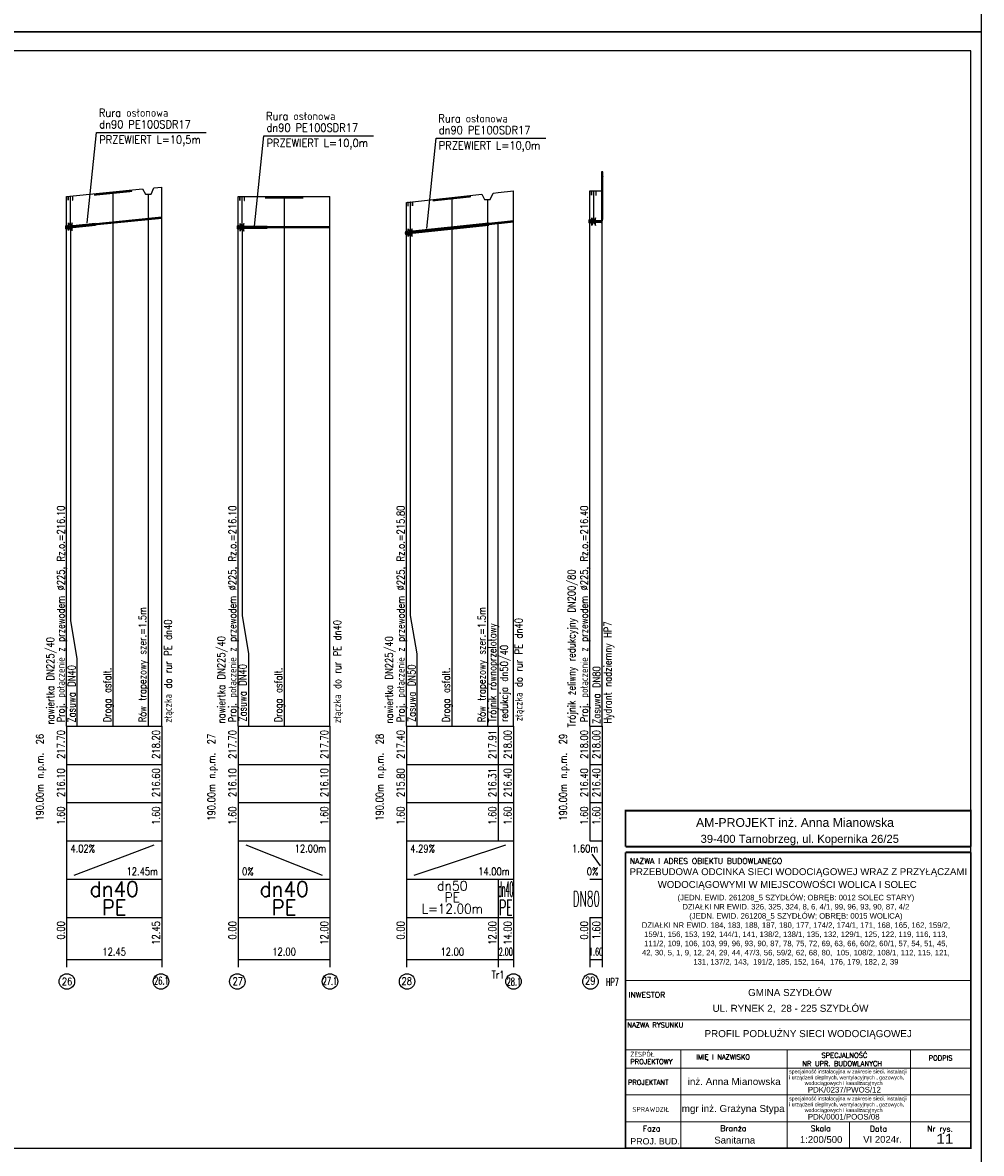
# Model space of a CAD drawing. Extents: x 122 to 1445, y -293 to 2085.
# Tile 14 of 38: x 1070 to 1321, y 304 to 600. Entities that reach past the tile are written whole.
import ezdxf
from ezdxf.enums import TextEntityAlignment as Align

# ---------------------------------------------------------------- set-up
doc = ezdxf.new("R2010")
doc.units = 0
doc.header["$LTSCALE"] = 0.2
doc.header["$MEASUREMENT"] = 0
for name, color, linetype, lineweight in [('!!IS_COPIS', 7, 'CONTINUOUS', 15), ('ARKUSZ_OPIS', 5, 'CONTINUOUS', 30), ('COPIS', 7, 'CONTINUOUS', 13)]:
    doc.layers.add(name, color=color, linetype=linetype, lineweight=lineweight)
for name, color, linetype in [('Armatura', 7, 'CONTINUOUS'), ('Liczby', 7, 'CONTINUOUS'), ('Linie_odn', 7, 'CONTINUOUS'), ('Linie_opisowe', 7, 'CONTINUOUS'), ('Linie_tabeli', 7, 'CONTINUOUS'), ('Odcinki', 7, 'CONTINUOUS'), ('Opis_Arm', 7, 'CONTINUOUS'), ('Opis_PZ', 7, 'CONTINUOUS'), ('Opis_uzbr_n', 7, 'CONTINUOUS'), ('Opis_wl', 7, 'CONTINUOUS'), ('Osie', 7, 'CONTINUOUS'), ('Rury_ochr', 7, 'CONTINUOUS'), ('Teksty', 7, 'CONTINUOUS'), ('Teren_istn', 3, 'CONTINUOUS'), ('Uzbr_nadz', 7, 'CONTINUOUS'), ('warstwa_nr_0', 8, 'CONTINUOUS'), ('Wezly', 7, 'CONTINUOUS')]:
    doc.layers.add(name, color=color, linetype=linetype)
doc.styles.add('LOGO', font='arial.ttf')
doc.styles.add('R', font='arial.ttf')
doc.styles.add('RD', font='arial.ttf', dxfattribs={"width": 1.1})
doc.styles.add('S', font='simplex.shx', dxfattribs={"width": 0.9, "height": 2.1})
doc.styles.get("Standard").update_dxf_attribs({"font": 'txt.shx'})
doc.styles.add('TIMES', font='times.ttf')

msp = doc.modelspace()

# ---------------------------------------------------------------- linework, layer by layer
at = {"layer": 'Armatura'}
for points in [[(1219.1385, 556.05717, 0.05, 0.05, 0), (1220.3607, 556.05717, 0.05, 0.05, 0)], [(1082.24345, 554.68762, 0.05, 0.05, 0), (1083.46565, 554.68762, 0.05, 0.05, 0)], [(1127.14345, 554.58722, 0.05, 0.05, 0), (1128.36565, 554.58722, 0.05, 0.05, 0)], [(1171.14345, 553.19432, 0.05, 0.05, 0), (1172.36565, 553.19432, 0.05, 0.05, 0)]]:
    msp.add_lwpolyline(points, format="xyseb", dxfattribs=at)
for points in [[(1219.1385, 555.05717), (1219.194, 555.05717), (1219.194, 556.05717), (1219.1385, 556.05717)], [(1219.694, 548.10717), (1219.8052, 548.10717), (1219.8052, 556.05717), (1219.694, 556.05717)], [(1220.3052, 555.05717), (1220.3607, 555.05717), (1220.3607, 556.05717), (1220.3052, 556.05717)], [(1082.24345, 553.68762), (1082.29895, 553.68762), (1082.29895, 554.68762), (1082.24345, 554.68762)], [(1082.79895, 546.73762), (1082.91015, 546.73762), (1082.91015, 554.68762), (1082.79895, 554.68762)], [(1083.41015, 553.68762), (1083.46565, 553.68762), (1083.46565, 554.68762), (1083.41015, 554.68762)], [(1127.14345, 553.58722), (1127.19895, 553.58722), (1127.19895, 554.58722), (1127.14345, 554.58722)], [(1127.69895, 546.63722), (1127.81015, 546.63722), (1127.81015, 554.58722), (1127.69895, 554.58722)], [(1128.31015, 553.58722), (1128.36565, 553.58722), (1128.36565, 554.58722), (1128.31015, 554.58722)], [(1171.14345, 552.19432), (1171.19895, 552.19432), (1171.19895, 553.19432), (1171.14345, 553.19432)], [(1171.69895, 545.24432), (1171.81015, 545.24432), (1171.81015, 553.19432), (1171.69895, 553.19432)], [(1172.31015, 552.19432), (1172.36565, 552.19432), (1172.36565, 553.19432), (1172.31015, 553.19432)], [(1082.35455, 545.73762), (1082.35455, 547.73762), (1083.35455, 545.73762), (1083.35455, 547.73762)], [(1127.25455, 545.63722), (1127.25455, 547.63722), (1128.25455, 545.63722), (1128.25455, 547.63722)], [(1219.2496, 547.10717), (1219.2496, 549.10717), (1220.2496, 547.10717), (1220.2496, 549.10717)], [(1171.25455, 544.24432), (1171.25455, 546.24432), (1172.25455, 544.24432), (1172.25455, 546.24432)]]:
    msp.add_lwpolyline(points, close=True, dxfattribs=at)
at = {"layer": 'COPIS'}
msp.add_line((1286.69486, 312.64002), (1286.69486, 305.76042), dxfattribs=at)
at = {"layer": 'COPIS', "color": 7, "lineweight": 40, "const_width": 0.46071}
for points in [[(1228.07627, 384.62137), (1228.07627, 394.04451), (1318.43162, 394.04451), (1318.43162, 384.62137)], [(1228.07627, 384.62137), (1318.43162, 384.62137)], [(1318.43162, 383.14941), (1318.43162, 305.76042), (1228.07627, 305.76042), (1228.07627, 383.14941)], [(1228.07627, 383.14941), (1318.43162, 383.14941)]]:
    msp.add_lwpolyline(points, dxfattribs=at)
at = {"layer": 'COPIS', "color": 7, "lineweight": 13}
for points in [[(1228.07627, 349.6562), (1318.43162, 349.6562)], [(1228.07627, 339.35743), (1318.43162, 339.35743)], [(1228.07627, 331.49503), (1318.43162, 331.49503)], [(1242.53694, 331.49503), (1242.53694, 305.76042)], [(1270.40351, 331.49503), (1270.40351, 305.76042)], [(1302.63438, 331.49503), (1302.63438, 305.76042)], [(1228.07627, 326.65482), (1318.43162, 326.65482)], [(1228.07627, 319.74336), (1318.43162, 319.74336)], [(1228.07627, 312.64002), (1318.43162, 312.64002)]]:
    msp.add_lwpolyline(points, dxfattribs=at)
at = {"layer": 'Linie_opisowe'}
for p, q in [((1093.99475, 555.85622), (1093.99475, 416.13722)), ((1103.21475, 555.28172), (1103.21475, 416.13722)), ((1138.75455, 554.63722), (1138.75455, 416.13722)), ((1182.63455, 554.41022), (1182.63455, 416.13722))]:
    msp.add_line(p, q, dxfattribs=at)
for points in [[(1191.95475, 553.90872), (1191.95475, 459.25722), (1191.95455, 449.25722), (1191.95455, 416.13722)], [(1082.85455, 546.73762), (1082.85455, 443.77722), (1084.55455, 433.77722), (1084.55455, 416.13722)], [(1127.75455, 546.63722), (1127.75455, 445.05722), (1129.45455, 435.05722), (1129.45455, 416.13722)], [(1171.75455, 545.24432), (1171.75455, 445.05722), (1173.45455, 435.05722), (1173.45455, 416.13722)]]:
    msp.add_lwpolyline(points, dxfattribs=at)
at = {"layer": 'Linie_tabeli'}
for p, q in [((1081.85455, 416.13722), (1106.75455, 416.13722)), ((1081.85455, 416.13722), (1081.85455, 386.13722)), ((1081.85455, 416.13722), (1081.85455, 355.13722)), ((1106.75455, 416.13722), (1106.75455, 386.13722)), ((1106.75455, 416.13722), (1106.75455, 355.13722)), ((1126.75455, 416.13722), (1150.75455, 416.13722)), ((1126.75455, 416.13722), (1126.75455, 386.13722)), ((1126.75455, 416.13722), (1126.75455, 355.13722)), ((1150.75455, 416.13722), (1150.75455, 386.13722)), ((1150.75455, 416.13722), (1150.75455, 355.13722)), ((1170.75455, 416.13722), (1198.75455, 416.13722)), ((1170.75455, 416.13722), (1170.75455, 386.13722)), ((1170.75455, 416.13722), (1170.75455, 355.13722)), ((1194.75455, 416.13722), (1194.75455, 386.13722)), ((1198.75455, 416.13722), (1198.75455, 386.13722)), ((1198.75455, 416.13722), (1198.75455, 355.13722)), ((1218.75455, 416.13722), (1221.95455, 416.13722)), ((1218.75455, 416.13722), (1218.75455, 386.13722)), ((1218.75455, 416.13722), (1218.75455, 386.13722)), ((1221.95455, 416.13722), (1221.95455, 386.13722)), ((1221.95455, 416.13722), (1221.95455, 355.13722)), ((1081.85455, 406.13722), (1106.75455, 406.13722)), ((1126.75455, 406.13722), (1150.75455, 406.13722)), ((1170.75455, 406.13722), (1198.75455, 406.13722)), ((1218.75455, 406.13722), (1221.95455, 406.13722)), ((1081.85455, 396.13722), (1106.75455, 396.13722)), ((1126.75455, 396.13722), (1150.75455, 396.13722)), ((1170.75455, 396.13722), (1198.75455, 396.13722)), ((1218.75455, 396.13722), (1221.95455, 396.13722)), ((1081.85455, 386.13722), (1106.75455, 386.13722)), ((1081.85455, 386.13722), (1081.85455, 376.13722)), ((1083.85455, 377.13722), (1104.75455, 385.13722)), ((1106.75455, 386.13722), (1106.75455, 376.13722)), ((1126.75455, 386.13722), (1150.75455, 386.13722)), ((1126.75455, 386.13722), (1126.75455, 376.13722)), ((1128.75455, 385.13722), (1148.75455, 377.13722)), ((1150.75455, 386.13722), (1150.75455, 376.13722)), ((1170.75455, 386.13722), (1198.75455, 386.13722)), ((1170.75455, 386.13722), (1170.75455, 376.13722)), ((1172.75455, 377.13722), (1196.75455, 385.13722)), ((1198.75455, 386.13722), (1198.75455, 376.13722)), ((1218.75455, 386.13722), (1221.95455, 386.13722)), ((1219.25455, 382.63722), (1221.45455, 379.63722)), ((1081.85455, 376.13722), (1106.75455, 376.13722)), ((1106.75455, 376.13722), (1106.75455, 366.13722)), ((1126.75455, 376.13722), (1150.75455, 376.13722)), ((1150.75455, 376.13722), (1150.75455, 366.13722)), ((1170.75455, 376.13722), (1198.75455, 376.13722)), ((1194.75455, 376.13722), (1194.75455, 366.13722)), ((1198.75455, 376.13722), (1198.75455, 366.13722)), ((1218.75455, 376.13722), (1221.95455, 376.13722)), ((1221.95455, 376.13722), (1221.95455, 366.13722)), ((1081.85455, 366.13722), (1106.75455, 366.13722)), ((1081.85455, 366.13722), (1081.85455, 353.13722)), ((1106.75455, 366.13722), (1106.75455, 353.13722)), ((1126.75455, 366.13722), (1150.75455, 366.13722)), ((1126.75455, 366.13722), (1126.75455, 353.13722)), ((1150.75455, 366.13722), (1150.75455, 353.13722)), ((1170.75455, 366.13722), (1198.75455, 366.13722)), ((1170.75455, 366.13722), (1170.75455, 353.13722)), ((1194.75455, 366.13722), (1194.75455, 353.13722)), ((1198.75455, 366.13722), (1198.75455, 353.13722)), ((1218.75455, 366.13722), (1221.95455, 366.13722)), ((1218.75455, 366.13722), (1218.75455, 353.13722)), ((1218.75455, 366.13722), (1218.75455, 355.13722)), ((1221.95455, 366.13722), (1221.95455, 353.13722)), ((1081.85455, 355.13722), (1106.75455, 355.13722)), ((1126.75455, 355.13722), (1150.75455, 355.13722)), ((1170.75455, 355.13722), (1198.75455, 355.13722)), ((1218.75455, 355.13722), (1221.95455, 355.13722))]:
    msp.add_line(p, q, dxfattribs=at)
msp.add_lwpolyline([(146.68012, 305.76042), (1318.43162, 305.76042), (1318.43162, 592.76042), (146.68012, 592.76042)], close=True, dxfattribs=at)
for points in [[(1106.75455, 416.13722), (1106.75455, 557.13722)], [(1198.75455, 416.13722), (1198.75455, 556.13722)], [(1218.75455, 416.13722), (1218.75455, 556.13722)], [(1221.95455, 416.13722), (1221.95455, 556.13722)], [(1081.85455, 416.13722), (1081.85455, 554.63722)], [(1126.75455, 416.13722), (1126.75455, 554.63722)], [(1150.75455, 416.13722), (1150.75455, 554.63722)], [(1170.75455, 416.13722), (1170.75455, 553.13722)], [(1194.75455, 416.13722), (1194.75455, 547.70862)]]:
    msp.add_lwpolyline(points, dxfattribs=at)
for centre in [(1081.93306, 349.36922), (1106.54082, 349.36922), (1126.51657, 349.36922), (1150.74946, 349.36922), (1170.93137, 349.36922), (1198.77443, 349.36922), (1218.91185, 349.36922)]:
    msp.add_circle(centre, 2.02278, dxfattribs=at)
at = {"layer": 'Odcinki'}
for points in [[(1081.85455, 546.73242), (1106.75455, 549.23242), (1106.75455, 549.23722), (1081.85455, 546.73722)], [(1081.85455, 546.54202), (1106.75455, 549.04202), (1106.75455, 549.03722), (1081.85455, 546.53722)], [(1170.75455, 545.26222), (1194.65455, 547.82292), (1194.65455, 547.82922), (1170.75455, 545.26852)], [(1170.75455, 545.01222), (1194.65455, 547.57292), (1194.65455, 547.56672), (1170.75455, 545.00602)], [(1194.85455, 547.84432), (1198.75455, 548.26222), (1198.75455, 548.26852), (1194.85455, 547.85062)], [(1194.85455, 547.59432), (1198.75455, 548.01222), (1198.75455, 548.00602), (1194.85455, 547.58812)], [(1218.7496, 548.29767), (1221.2639, 548.29767), (1221.2639, 548.30717), (1218.7496, 548.30717)], [(1218.7496, 547.91667), (1221.2639, 547.91667), (1221.2639, 547.90717), (1218.7496, 547.90717)], [(1126.75455, 546.73242), (1150.75455, 546.73242), (1150.75455, 546.73722), (1126.75455, 546.73722)], [(1126.75455, 546.54202), (1150.75455, 546.54202), (1150.75455, 546.53722), (1126.75455, 546.53722)]]:
    msp.add_lwpolyline(points, close=True, dxfattribs=at)
at = {"layer": 'Opis_wl'}
for centre, major_axis in [((1081.85455, 546.63722), (0, -0.562)), ((1081.85455, 546.63722), (0, -0.536)), ((1126.75455, 546.63722), (0, -0.562)), ((1126.75455, 546.63722), (0, -0.536)), ((1218.75455, 548.13722), (0, -0.562)), ((1218.75455, 548.13722), (0, -0.536)), ((1170.75455, 545.13722), (0, -0.562)), ((1170.75455, 545.13722), (0, -0.536))]:
    msp.add_ellipse(centre, major_axis=major_axis, ratio=0.4, dxfattribs=at)
at = {"layer": 'Osie'}
for p, q in [((1222.02974, 560.15153), (1222.18214, 560.15153)), ((1081.85455, 546.63722), (1106.75455, 549.13722)), ((1083.45475, 546.79792), (1089.45475, 547.40032)), ((1170.75455, 545.13722), (1194.65455, 547.69792)), ((1172.35455, 545.30862), (1192.35455, 547.45152)), ((1194.85455, 547.71932), (1198.75455, 548.13722)), ((1218.7496, 548.10717), (1221.2639, 548.10717)), ((1221.2639, 548.10717), (1221.4163, 548.10717)), ((1221.42024, 548.10393), (1221.72494, 548.10393)), ((1126.75455, 546.63722), (1150.75455, 546.63722)), ((1128.35455, 546.63722), (1134.35455, 546.63722))]:
    msp.add_line(p, q, dxfattribs=at)
at = {"layer": 'Rury_ochr'}
for p, q in [((1089.45475, 547.61462), (1089.45475, 547.50032)), ((1089.45475, 547.18602), (1089.45475, 547.30032)), ((1192.35455, 547.71342), (1192.35455, 547.58272)), ((1192.35455, 547.18962), (1192.35455, 547.32022)), ((1083.45475, 547.01212), (1083.45475, 546.89792)), ((1083.45475, 546.58362), (1083.45475, 546.69792)), ((1128.35455, 546.85152), (1128.35455, 546.73722)), ((1128.35455, 546.42292), (1128.35455, 546.53722)), ((1134.35455, 546.85152), (1134.35455, 546.73722)), ((1134.35455, 546.42292), (1134.35455, 546.53722)), ((1172.35455, 545.57052), (1172.35455, 545.43992)), ((1172.35455, 545.04672), (1172.35455, 545.17742))]:
    msp.add_line(p, q, dxfattribs=at)
for points in [[(1083.45475, 547.01212), (1089.45475, 547.61462), (1089.45475, 547.62532), (1083.45475, 547.02292)], [(1083.45475, 546.58362), (1089.45475, 547.18602), (1089.45475, 547.17532), (1083.45475, 546.57292)], [(1172.35455, 545.57052), (1192.35455, 547.71342), (1192.35455, 547.72652), (1172.35455, 545.58362)], [(1172.35455, 545.04672), (1192.35455, 547.18962), (1192.35455, 547.17652), (1172.35455, 545.03362)], [(1128.35455, 546.85152), (1134.35455, 546.85152), (1134.35455, 546.86222), (1128.35455, 546.86222)], [(1128.35455, 546.42292), (1134.35455, 546.42292), (1134.35455, 546.41222), (1128.35455, 546.41222)]]:
    msp.add_lwpolyline(points, close=True, dxfattribs=at)
at = {"layer": 'Teksty'}
for p, q in [((1087.25609, 547.78692), (1089.68599, 571.43048)), ((1089.68599, 571.43048), (1118.3799, 571.43048)), ((1130.99668, 546.91925), (1133.42658, 570.56282)), ((1133.42658, 570.56282), (1162.12049, 570.56282)), ((1176.07038, 546.28815), (1178.50028, 569.93172)), ((1178.50028, 569.93172), (1207.19419, 569.93172))]:
    msp.add_line(p, q, dxfattribs=at)
at = {"layer": 'Teren_istn'}
for points in [[(1081.85455, 554.63722), (1101.71475, 556.63122), (1102.46475, 555.28182), (1103.96475, 555.28182), (1104.71475, 556.93242), (1106.75455, 557.13722)], [(1170.75455, 553.13722), (1190.45475, 555.24792), (1191.20475, 553.90862), (1192.70475, 553.90862), (1193.45475, 555.56942), (1194.75455, 555.70862), (1198.75455, 556.13722)], [(1218.75455, 556.13722), (1221.95455, 556.13722)], [(1126.75455, 554.63722), (1150.75455, 554.63722)]]:
    msp.add_lwpolyline(points, dxfattribs=at)
at = {"layer": 'Uzbr_nadz'}
for points in [[(1088.99475, 555.10412, 0.5, 0.5, 0), (1098.99475, 556.10812, 0.5, 0.5, 0)], [(1133.75455, 554.38722, 0.5, 0.5, 0), (1143.75455, 554.38722, 0.5, 0.5, 0)], [(1177.63455, 553.62432, 0.5, 0.5, 0), (1187.63455, 554.69582, 0.5, 0.5, 0)]]:
    msp.add_lwpolyline(points, format="xyseb", dxfattribs=at)
at = {"layer": 'warstwa_nr_0'}
for points in [[(121.68012, 597.76042), (1321.17346, 597.76042), (1321.17346, 894.76042), (121.68012, 894.76042)], [(121.68012, 300.76042), (1321.17346, 300.76042), (1321.17346, 597.76042), (121.68012, 597.76042)]]:
    msp.add_lwpolyline(points, close=True, dxfattribs=at)
at = {"layer": 'Wezly'}
for p, q in [((1194.75455, 547.83992), (1194.65455, 547.82922)), ((1194.75455, 547.83362), (1194.65455, 547.82292)), ((1194.65455, 547.82922), (1194.65455, 547.56672)), ((1194.65455, 547.57292), (1194.75455, 547.58362)), ((1194.65455, 547.56672), (1194.75455, 547.57742)), ((1194.85455, 547.85062), (1194.75455, 547.83992)), ((1194.85455, 547.84432), (1194.75455, 547.83362)), ((1194.75455, 547.58362), (1194.85455, 547.59432)), ((1194.75455, 547.57742), (1194.85455, 547.58812)), ((1194.85455, 547.58812), (1194.85455, 547.85062)), ((1221.72494, 548.33253), (1221.72494, 547.87533)), ((1221.86214, 548.67533), (1222.04494, 548.67533))]:
    msp.add_line(p, q, dxfattribs=at)
for points in [[(1221.80114, 561.10393), (1222.10594, 561.10393), (1222.10594, 561.15393), (1221.80114, 561.15393)], [(1221.87734, 548.67533), (1221.87734, 561.10393), (1221.86974, 561.10393), (1221.86974, 548.67533)], [(1222.02974, 548.67533), (1222.02974, 561.10393), (1222.03734, 561.10393), (1222.03734, 548.67533)], [(1222.02974, 560.34203), (1222.18214, 560.34203), (1222.18214, 560.36103), (1222.02974, 560.36103)], [(1222.02974, 559.96103), (1222.18214, 559.96103), (1222.18214, 559.94203), (1222.02974, 559.94203)], [(1221.2639, 548.29767), (1221.4163, 548.29767), (1221.4163, 548.31667), (1221.2639, 548.31667)], [(1221.2639, 547.91667), (1221.4163, 547.91667), (1221.4163, 547.89767), (1221.2639, 547.89767)], [(1221.26784, 548.29443), (1221.57254, 548.29443), (1221.57254, 548.31343), (1221.26784, 548.31343)], [(1221.26784, 547.91343), (1221.57254, 547.91343), (1221.57254, 547.89443), (1221.26784, 547.89443)], [(1221.57254, 548.29443), (1221.72494, 548.29443), (1221.72494, 548.31343), (1221.57254, 548.31343)], [(1221.57254, 547.91343), (1221.72494, 547.91343), (1221.72494, 547.89443), (1221.57254, 547.89443)]]:
    msp.add_lwpolyline(points, close=True, dxfattribs=at)
for points in [[(1221.72494, 548.29443), (1221.74884, 548.29913), (1221.77204, 548.31303), (1221.79414, 548.33593), (1221.81454, 548.36713), (1221.83274, 548.40603), (1221.84824, 548.45143), (1221.86074, 548.50243), (1221.86994, 548.55763), (1221.87544, 548.61573), (1221.87734, 548.67533)], [(1221.72494, 548.31343), (1221.74764, 548.31793), (1221.76974, 548.33113), (1221.79064, 548.35293), (1221.81004, 548.38253), (1221.82734, 548.41943), (1221.84204, 548.46263), (1221.85394, 548.51103), (1221.86264, 548.56353), (1221.86794, 548.61873), (1221.86974, 548.67533)], [(1221.72494, 547.91343), (1221.77264, 547.92283), (1221.81914, 547.95073), (1221.86334, 547.99653), (1221.90414, 548.05893), (1221.94044, 548.13663), (1221.97154, 548.22753), (1221.99654, 548.32943), (1222.01484, 548.43993), (1222.02594, 548.55613), (1222.02974, 548.67533)], [(1221.72494, 547.89443), (1221.77384, 547.90403), (1221.82154, 547.93263), (1221.86674, 547.97953), (1221.90854, 548.04353), (1221.94584, 548.12313), (1221.97774, 548.21633), (1222.00334, 548.32083), (1222.02204, 548.43403), (1222.03354, 548.55323), (1222.03734, 548.67533)]]:
    msp.add_lwpolyline(points, dxfattribs=at)

# ---------------------------------------------------------------- texts
at = {"layer": '!!IS_COPIS', "color": 7, "style": 'RD'}
for s, p in [('GMINA SZYDŁÓW ', (1260.13464, 345.5593)), ('UL. RYNEK 2,  28 - 225 SZYDŁÓW ', (1250.83995, 341.43028)), ('PROFIL PODŁUŻNY SIECI WODOCIĄGOWEJ', (1248.74522, 334.81231))]:
    msp.add_text(s, height=1.8435681, dxfattribs=at).set_placement(p)
at = {"layer": 'ARKUSZ_OPIS', "color": 0, "insert": (1272.64847, 362.78368), "char_height": 1.44, "width": 80.8599441, "attachment_point": 5, "style": 'TIMES'}
msp.add_mtext('{\\fArial|b0|i0|c238|p34;(JEDN. EWID. 261208_5 SZYDŁÓW; OBRĘB: 0012 SOLEC STARY)\\PDZIAŁKI NR EWID. 326, 325, 324, 8, 6, 4/1, 99, 96, 93, 90, 87, 4/2\\P(JEDN. EWID. 261208_5 SZYDŁÓW; OBRĘB: 0015 WOLICA)\\PDZIAŁKI NR EWID. 184, 183, 188, 187, 180, 177, 174/2, 174/1, 171, 168, 165, 162, 159/2, 159/1, 156, 153, 192, 144/1, 141, 138/2, 138/1, 135, 132, 129/1, 125, 122, 119, 116, 113, 111/2, 109, 106, 103, 99, 96, 93, 90, 87, 78, 75, 72, 69, 63, 66, 60/2, 60/1, 57, 54, 51, 45, 42, 30, 5, 1, 9, 12, 24, 29, 44, 47/3, 56, 59/2, 62, 68, 80,  105, 108/2, 108/1, 112, 115, 121, 131, 137/2, 143,  191/2, 185, 152, 164,  176, 179, 182, 2, 39}', dxfattribs=at)
at = {"layer": 'COPIS', "style": 'LOGO'}
for s, height, p in [('AM-PROJEKT inż. Anna Mianowska', 2.2926758, (1246.51212, 389.80051)), ('39-400 Tarnobrzeg, ul. Kopernika 26/25', 2.1016195, (1247.71579, 385.61893))]:
    msp.add_text(s, height=height, dxfattribs=at).set_placement(p)
at = {"layer": 'COPIS', "color": 7, "lineweight": 13, "style": 'S'}
for s, height, p in [('NAZWA I ADRES OBIEKTU BUDOWLANEGO', 1.4742622, (1229.19289, 380.11088)), ('INWESTOR', 1.474262, (1228.84198, 345.13985)), ('NAZWA RYSUNKU', 1.2899794, (1228.58471, 337.33156)), ('ZESPÓŁ', 1.289979, (1229.32209, 329.67886)), ('PROJEKTOWY', 1.289979, (1229.32209, 327.76189)), ('IMIĘ I NAZWISKO', 1.2899794, (1246.58593, 328.9755)), ('NR UPR. BUDOWLANYCH', 1.2899794, (1274.34728, 327.2482)), ('SPECJALNOŚĆ ', 1.2899794, (1279.34052, 329.41322)), ('PODPIS', 1.289979, (1307.37238, 328.69155)), ('PROJEKTANT', 1.289979, (1228.70513, 322.33573)), ('SPRAWDZIŁ', 1.289979, (1229.87708, 315.27135)), ('Faza', 1.474262, (1232.58508, 310.16594)), ('Branża', 1.474262, (1252.87676, 310.21306)), ('Skala', 1.474262, (1276.52181, 310.1864)), ('Data', 1.474262, (1292.01253, 310.0984)), ('Nr rys.', 1.474262, (1306.96179, 310.0984))]:
    msp.add_text(s, height=height, dxfattribs=at).set_placement(p)
at = {"layer": 'COPIS', "color": 7, "lineweight": 9, "style": 'R'}
for s, p in [('PRZEBUDOWA ODCINKA SIECI WODOCIĄGOWEJ WRAZ Z PRZYŁĄCZAMI ', (1229.14939, 377.18435)), ('WODOCIĄGOWYMI W MIEJSCOWOŚCI WOLICA I SOLEC ', (1236.505, 373.83938))]:
    msp.add_text(s, height=1.8, dxfattribs=at).set_placement(p)
at = {"layer": 'COPIS', "color": 7, "style": 'RD'}
for s, height, p in [('specjalność instalacyjna w zakresie sieci, instalacji ', 0.9828, (1270.86409, 325.32845)), ('inż. Anna Mianowska', 1.8428278, (1244.33828, 322.28265)), ('i urządzeń cieplnych, wentylacyjnych , gazowych, ', 0.9828, (1270.86409, 323.77129)), ('wodociągowych i kanalizacyjnych', 0.9828, (1274.94643, 322.28595)), ('specjalność instalacyjna w zakresie sieci, instalacji ', 0.9828, (1270.86409, 318.25923)), ('PDK/0237/PWOS/12', 1.4742, (1275.76943, 320.32621)), ('mgr inż. Grażyna Stypa', 1.8428278, (1242.79549, 315.21344)), ('i urządzeń cieplnych, wentylacyjnych , gazowych, ', 0.9828, (1270.86409, 316.70208)), ('wodociągowych i kanalizacyjnych', 0.9828, (1274.94643, 315.21673)), ('PDK/0001/POOS/08', 1.4742, (1275.76943, 313.25699)), ('PROJ. BUD.', 1.653426, (1229.33459, 306.74171)), ('Sanitarna', 1.7857, (1251.30137, 306.9889)), ('1:200/500', 1.7857, (1273.70092, 307.14178)), ('VI 2024r.', 1.7857, (1290.25086, 307.17412))]:
    msp.add_text(s, height=height, dxfattribs=at).set_placement(p)
at = {"layer": 'COPIS', "color": 7, "style": 'RD', "width": 1.1}
msp.add_text('11', height=2.62603, dxfattribs=at).set_placement((1309.37669, 306.90715))
at = {"layer": 'Liczby', "width": 0.8}
for s, p in [('217.70', (1081.35455, 415.13722)), ('218.20', (1106.25455, 415.13722)), ('217.70', (1126.25455, 415.13722)), ('217.70', (1150.25455, 415.13722)), ('217.40', (1170.25455, 415.13722)), ('217.91', (1194.25455, 415.13722)), ('218.00', (1198.25455, 415.13722)), ('218.00', (1218.25455, 415.13722)), ('218.00', (1221.45455, 415.13722)), ('216.10', (1081.35455, 405.13722)), ('216.60', (1106.25455, 405.13722)), ('216.10', (1126.25455, 405.13722)), ('216.10', (1150.25455, 405.13722)), ('215.80', (1170.25455, 405.13722)), ('216.31', (1194.25455, 405.13722)), ('216.40', (1198.25455, 405.13722)), ('216.40', (1218.25455, 405.13722)), ('216.40', (1221.45455, 405.13722)), ('1.60', (1081.35455, 395.13722)), ('1.60', (1106.25455, 395.13722)), ('1.60', (1126.25455, 395.13722)), ('1.60', (1150.25455, 395.13722)), ('1.60', (1170.25455, 395.13722)), ('1.60', (1194.25455, 395.13722)), ('1.60', (1198.25455, 395.13722)), ('1.60', (1218.25455, 395.13722)), ('1.60', (1221.45455, 395.13722)), ('0.00', (1081.35455, 365.13722)), ('12.45', (1106.25455, 365.13722)), ('0.00', (1126.25455, 365.13722)), ('12.00', (1150.25455, 365.13722)), ('0.00', (1170.25455, 365.13722)), ('12.00', (1194.25455, 365.13722)), ('14.00', (1198.25455, 365.13722)), ('0.00', (1218.25455, 365.13722)), ('1.60', (1221.45455, 365.13722))]:
    msp.add_text(s, height=2, rotation=90, dxfattribs=at).set_placement(p, align=Align.RIGHT)
for s, p in [('4.02%', (1082.85455, 383.13722)), ('4.29%', (1171.75455, 383.13722)), ('0%', (1127.75455, 377.13722))]:
    msp.add_text(s, height=2, dxfattribs=at).set_placement(p)
at = {"layer": 'Liczby'}
for s, height, width, p in [('12.00m', 2, 0.8, (1149.75455, 383.13722)), ('1.60m', 2, 0.8, (1220.95455, 383.13722)), ('12.45m', 2, 0.8, (1105.75455, 377.13722)), ('14.00m', 2, 0.8, (1197.75455, 377.13722)), ('0%', 2, 0.8, (1220.95455, 377.13722)), ('DN80', 4, 0.5, (1221.37855, 369.00148))]:
    msp.add_text(s, height=height, dxfattribs=dict(at, width=width)).set_placement(p, align=Align.RIGHT)
for s, height, width, p, p2 in [('dn40', 4, 0.914286, (1087.90455, 371.53722), (1100.70455, 371.53722)), ('dn40', 4, 0.914286, (1132.35455, 371.53722), (1145.15455, 371.53722)), ('dn50', 2.5, 0.914286, (1178.75455, 373.13722), (1186.75455, 373.13722)), ('dn40', 4, 0.285714, (1194.75455, 371.53722), (1198.75455, 371.53722)), ('PE', 2.5, 0.96, (1180.75455, 370.13722), (1184.75455, 370.13722)), ('PE', 4, 0.96, (1091.10455, 366.73722), (1097.50455, 366.73722)), ('PE', 4, 0.96, (1135.55455, 366.73722), (1141.95455, 366.73722)), ('L=12.00m', 2.5, 1.010526, (1174.75455, 367.13722), (1190.75455, 367.13722)), ('PE', 4, 0.54, (1194.95455, 366.73722), (1198.55455, 366.73722))]:
    msp.add_text(s, height=height, dxfattribs=dict(at, width=width)).set_placement(p, p2, align=Align.FIT)
for s, width, p in [('12.45', 0.8, (1094.30455, 356.13722)), ('12.00', 0.8, (1138.75455, 356.13722)), ('12.00', 0.8, (1182.75455, 356.13722)), ('2.00', 0.5, (1196.75455, 356.13722)), ('1.60', 0.5, (1220.35455, 356.13722)), ('Tr1', 0.8, (1194.75455, 350.13722)), ('26', 0.8, (1081.97949, 348.36118)), ('26.1', 0.6, (1106.65692, 348.56231)), ('27', 0.8, (1126.64466, 348.43308)), ('27.1', 0.6, (1150.74379, 348.4844)), ('28', 0.8, (1170.84824, 348.44978)), ('28.1', 0.6, (1198.87614, 348.31813)), ('29', 0.8, (1218.85384, 348.57657)), ('HP7', 0.6, (1224.63868, 348.22741))]:
    msp.add_text(s, height=2, dxfattribs=dict(at, width=width)).set_placement(p, align=Align.CENTER)
at = {"layer": 'Linie_odn', "style": 'S', "width": 0.9}
for s, p in [('Rura osłonowa', (1090.30393, 575.51996)), ('Rura osłonowa', (1134.04452, 574.6523)), ('dn90 PE100SDR17', (1090.40081, 572.48608)), ('dn90 PE100SDR17', (1134.1414, 571.61841)), ('Rura osłonowa', (1179.11822, 574.0212)), ('dn90 PE100SDR17', (1179.2151, 570.98731)), ('PRZEWIERT L=10,5m', (1090.40081, 568.48608)), ('PRZEWIERT L=10,0m', (1134.1414, 567.61841)), ('PRZEWIERT L=10,0m', (1179.2151, 566.98731))]:
    msp.add_text(s, height=2.1, dxfattribs=at).set_placement(p)
at = {"layer": 'Linie_tabeli', "width": 0.8}
for s, p in [('26', (1075.85455, 414.13722)), ('27', (1120.75455, 414.13722)), ('28', (1164.75455, 414.13722)), ('29', (1212.75455, 414.13722)), ('190.00m n.p.m.', (1075.85455, 409.13722)), ('190.00m n.p.m.', (1120.75455, 409.13722)), ('190.00m n.p.m.', (1164.75455, 409.13722)), ('190.00m n.p.m.', (1212.75455, 409.13722))]:
    msp.add_text(s, height=2, rotation=90, dxfattribs=at).set_placement(p, align=Align.RIGHT)
at = {"layer": 'Opis_Arm', "width": 0.8}
for s, p in [('Zasuwa DN40', (1084.16292, 417.06152)), ('Zasuwa DN40', (1128.89425, 417.32279)), ('Zasuwa DN50', (1173.12029, 417.19984)), ('Zasuwa DN80', (1221.4839, 416.74201))]:
    msp.add_text(s, height=2, rotation=90, dxfattribs=at).set_placement(p)
at = {"layer": 'Opis_PZ', "width": 0.8}
for s, p in [('Trójnik żeliwny redukcyjny DN200/80', (1214.94589, 415.83778)), ('złączka do rur PE dn40', (1109.38052, 417.03742)), ('złączka do rur PE dn40', (1153.65073, 416.90839)), ('Trójnik równoprzelotowy', (1194.25455, 417.13722)), ('złączka do rur PE dn40', (1201.12426, 417.42088)), ('Hydrant nadziemny HP7', (1224.43955, 416.79787)), ('nawiertka DN225/40', (1078.58176, 416.59028)), ('nawiertka DN225/40', (1123.31309, 416.85155)), ('nawiertka DN225/40', (1167.22943, 416.83138)), ('redukcja dn50/40', (1197.32103, 417.24293))]:
    msp.add_text(s, height=2, rotation=90, dxfattribs=at).set_placement(p)
at = {"layer": 'Opis_uzbr_n', "width": 0.8}
for s, p in [('Rów trapezowy szer.=1.5m', (1102.71475, 417.13722)), ('Rów trapezowy szer.=1.5m', (1191.45455, 417.13722)), ('Droga asfalt.', (1093.49475, 417.13722)), ('Droga asfalt.', (1138.25455, 417.13722)), ('Droga asfalt.', (1182.13455, 417.13722))]:
    msp.add_text(s, height=2, rotation=90, dxfattribs=at).set_placement(p)
at = {"layer": 'Opis_wl', "width": 0.8}
for s, p in [('Proj. połączenie z przewodem %%C225, Rz.o.=216.10', (1081.35455, 417.13722)), ('Proj. połączenie z przewodem %%C225, Rz.o.=216.10', (1126.25455, 417.13722)), ('Proj. połączenie z przewodem %%C225, Rz.o.=215.80', (1170.25455, 417.13722)), ('Proj. połączenie z przewodem %%C225, Rz.o.=216.40', (1218.25455, 417.13722))]:
    msp.add_text(s, height=2, rotation=90, dxfattribs=at).set_placement(p)

doc.saveas('drawing.dxf')
